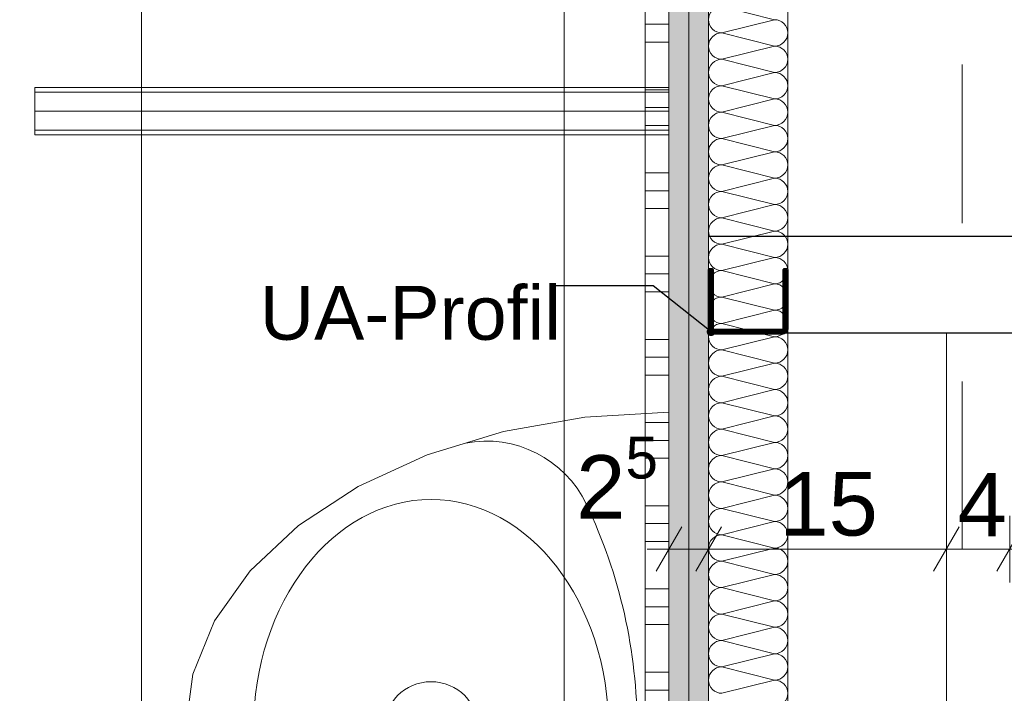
# Model space of a CAD drawing. Header units: metres. Extents: x -3.5 to 65.3, y -10.9 to 16.7.
# Tile 123 of 213: x 43.135 to 43.757, y 2.717 to 3.142. Entities that reach past the tile are written whole.
import ezdxf

# ---------------------------------------------------------------- set-up
doc = ezdxf.new("R2010")
doc.units = ezdxf.units.M
doc.header["$MEASUREMENT"] = 0
for name, pattern in [('DASHED', [0.015, 0.007, -0.008]), ('Strichlinie doppelt', [0.218722, 0.105833, -0.042333, 0.028222, -0.042333]), ('Wipeout_Contour', [1, 0, -1])]:
    doc.linetypes.add(name, pattern=pattern)
for name, color, linetype in [('102 - Bemaßung_ Beschriftung.Detail_ Ausschnitt', 7, 'Continuous'), ('451 - Universal.Achsen Raster', 7, 'Continuous'), ('654 - Abdeckung.Wand Belag', 7, 'Continuous'), ('660 - Unterkonstruktion.Trockenbau', 7, 'Continuous'), ('Neubau_102 - Bemaßung_ Beschriftung.Detail_ Ausschnitt', 7, 'Continuous'), ('Neubau_606 - Struktur.Wand Innen Ausbau', 7, 'Continuous'), ('Neubau_650 - Abdeckung.Fußboden Aufbau', 7, 'Continuous'), ('Neubau_702 - Einrichtung.Möbel Sanitär', 7, 'Continuous'), ('Neubau_802 - HKLSE.Sanitär', 7, 'Continuous')]:
    doc.layers.add(name, color=color, linetype=linetype)
doc.styles.add('ERSTELLTER_STIL_1', font='txt')
doc.dimstyles.new('ERSTELLTER_STIL__1', dxfattribs={"dimtxt": 0.04, "dimasz": 0.02128, "dimexe": 0.18, "dimexo": 0.0625, "dimgap": 0, "dimtad": 1, "dimtih": 1, "dimtoh": 1, "dimzin": 0, "dimdsep": 46, "dimtxsty": 'ERSTELLTER_STIL_1', "dimblk": 'ARROWHEAD_2', "dimblk1": 'ARROWHEAD_2', "dimblk2": 'ARROWHEAD_2', "dimcen": 0.09, "dimse1": 1, "dimse2": 1, "dimclrd": 7, "dimclre": 7, "dimclrt": 7, "dimazin": 0, "dimtfac": 1, "dimtdec": 4, "dimtmove": 0, "dimatfit": 3, "dimfxl": 1, "dimtolj": 1, "dimtzin": 0, "dimarcsym": 0})
doc.dimstyles.new('ERSTELLTER_STIL__2', dxfattribs={"dimtxt": 0.04, "dimasz": 0.02128, "dimexe": 0.18, "dimexo": 0.0625, "dimgap": 0, "dimtad": 1, "dimtih": 1, "dimtoh": 1, "dimzin": 0, "dimdsep": 46, "dimtxsty": 'ERSTELLTER_STIL_1', "dimblk": 'ARROWHEAD_2', "dimblk1": 'ARROWHEAD_2', "dimblk2": 'ARROWHEAD_2', "dimcen": 0.09, "dimse1": 1, "dimse2": 1, "dimclrd": 7, "dimclre": 7, "dimclrt": 7, "dimazin": 0, "dimtfac": 1, "dimtdec": 4, "dimtmove": 2, "dimatfit": 3, "dimfxl": 1, "dimtolj": 1, "dimtzin": 0, "dimarcsym": 0})
doc.dimstyles.new('ERSTELLTER_STIL__3', dxfattribs={"dimtxt": 0.04, "dimasz": 0.02128, "dimexe": 0.18, "dimexo": 0.0625, "dimgap": 0, "dimtad": 1, "dimzin": 0, "dimdsep": 46, "dimtxsty": 'ERSTELLTER_STIL_1', "dimblk": 'ARROWHEAD_2', "dimblk1": 'ARROWHEAD_2', "dimblk2": 'ARROWHEAD_2', "dimcen": 0.09, "dimse1": 1, "dimse2": 1, "dimclrd": 7, "dimclre": 7, "dimclrt": 7, "dimazin": 0, "dimtfac": 1, "dimtdec": 4, "dimtmove": 0, "dimatfit": 3, "dimfxl": 1, "dimtolj": 1, "dimtzin": 0, "dimarcsym": 0})
doc.dimstyles.new('ERSTELLTER_STIL__5', dxfattribs={"dimtxt": 0.04, "dimasz": 0.02128, "dimexe": 0.18, "dimexo": 0.0625, "dimgap": 0, "dimtad": 1, "dimtih": 1, "dimtoh": 1, "dimzin": 0, "dimdsep": 46, "dimtxsty": 'ERSTELLTER_STIL_1', "dimblk": 'ARROWHEAD_2', "dimblk1": 'ARROWHEAD_2', "dimblk2": 'ARROWHEAD_2', "dimcen": 0.09, "dimclrd": 7, "dimclre": 7, "dimclrt": 7, "dimazin": 0, "dimtfac": 1, "dimtdec": 4, "dimtmove": 0, "dimatfit": 3, "dimfxl": 1, "dimtolj": 1, "dimtzin": 0, "dimarcsym": 0})
doc.dimstyles.new('ERSTELLTER_STIL__6', dxfattribs={"dimtxt": 0.04, "dimasz": 0.02128, "dimexe": 0.18, "dimexo": 0.0625, "dimgap": 0, "dimtad": 1, "dimzin": 0, "dimdsep": 46, "dimtxsty": 'ERSTELLTER_STIL_1', "dimblk": 'ARROWHEAD_2', "dimblk1": 'ARROWHEAD_2', "dimblk2": 'ARROWHEAD_2', "dimcen": 0.09, "dimclrd": 7, "dimclre": 7, "dimclrt": 7, "dimazin": 0, "dimtfac": 1, "dimtdec": 4, "dimtmove": 0, "dimatfit": 3, "dimfxl": 1, "dimtolj": 1, "dimtzin": 0, "dimarcsym": 0})
doc.dimstyles.new('ERSTELLTER_STIL__8', dxfattribs={"dimtxt": 0.18, "dimasz": 0.010944, "dimexe": 0.18, "dimexo": 0.0625, "dimgap": 0, "dimtad": 0, "dimtih": 1, "dimtoh": 1, "dimdec": 4, "dimzin": 0, "dimdsep": 46, "dimcen": 0.09, "dimadec": 0, "dimazin": 0, "dimtfac": 1, "dimtdec": 4, "dimtmove": 0, "dimatfit": 3, "dimldrblk": 'ARROWHEAD_11', "dimfxl": 1, "dimtolj": 1, "dimtzin": 0, "dimarcsym": 0})
pattern_1 = [(45, (0, 0), (-0.0070710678, 0.0070710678), [0, -0.01])]

# ---------------------------------------------------------------- blocks, each defined once
blk = doc.blocks.new('*X76')
at = {"layer": 'Neubau_606 - Struktur.Wand Innen Ausbau', "color": 7, "linetype": 'Continuous', "lineweight": 5}
for p, q in [((43.57832, 3.15001), (43.61165, 3.14168)), ((43.57832, 3.13335), (43.61165, 3.14168)), ((43.57832, 3.13335), (43.61165, 3.12501)), ((43.57832, 3.11668), (43.61165, 3.12501)), ((43.57832, 3.11668), (43.61165, 3.10835)), ((43.57832, 3.10001), (43.61165, 3.10835)), ((43.57832, 3.10001), (43.61165, 3.09168)), ((43.57832, 3.08335), (43.61165, 3.09168)), ((43.57832, 3.08335), (43.61165, 3.07501)), ((43.57832, 3.06668), (43.61165, 3.07501)), ((43.57832, 3.06668), (43.61165, 3.05835)), ((43.57832, 3.05001), (43.61165, 3.05835)), ((43.57832, 3.05001), (43.61165, 3.04168)), ((43.57832, 3.03335), (43.61165, 3.04168)), ((43.57832, 3.03335), (43.61165, 3.02501)), ((43.57832, 3.01668), (43.61165, 3.02501)), ((43.57832, 3.01668), (43.61165, 3.00835)), ((43.57832, 3.00001), (43.61165, 3.00835)), ((43.57832, 3.00001), (43.61165, 2.99168)), ((43.57832, 2.98335), (43.61165, 2.99168)), ((43.57832, 2.98335), (43.61165, 2.97501)), ((43.57832, 2.96668), (43.61165, 2.97501)), ((43.57832, 2.96668), (43.61165, 2.95835)), ((43.57832, 2.95001), (43.61165, 2.95835)), ((43.57832, 2.95001), (43.61165, 2.94168)), ((43.57832, 2.93335), (43.61165, 2.94168)), ((43.57832, 2.93335), (43.61165, 2.92501)), ((43.57832, 2.91668), (43.61165, 2.92501)), ((43.57832, 2.91668), (43.61165, 2.90835)), ((43.57832, 2.90001), (43.61165, 2.90835)), ((43.57832, 2.90001), (43.61165, 2.89168)), ((43.57832, 2.88335), (43.61165, 2.89168)), ((43.57832, 2.88335), (43.61165, 2.87501)), ((43.57832, 2.86668), (43.61165, 2.87501)), ((43.57832, 2.86668), (43.61165, 2.85835)), ((43.57832, 2.85001), (43.61165, 2.85835)), ((43.57832, 2.85001), (43.61165, 2.84168)), ((43.57832, 2.83335), (43.61165, 2.84168)), ((43.57832, 2.83335), (43.61165, 2.82501)), ((43.57832, 2.81668), (43.61165, 2.82501)), ((43.57832, 2.81668), (43.61165, 2.80835)), ((43.57832, 2.80001), (43.61165, 2.80835)), ((43.57832, 2.80001), (43.61165, 2.79168)), ((43.57832, 2.78335), (43.61165, 2.79168)), ((43.57832, 2.78335), (43.61165, 2.77501)), ((43.57832, 2.76668), (43.61165, 2.77501)), ((43.57832, 2.76668), (43.61165, 2.75835)), ((43.57832, 2.75001), (43.61165, 2.75835)), ((43.57832, 2.75001), (43.61165, 2.74168)), ((43.57832, 2.73335), (43.61165, 2.74168)), ((43.57832, 2.73335), (43.61165, 2.72501)), ((43.57832, 2.71668), (43.61165, 2.72501))]:
    blk.add_line(p, q, dxfattribs=at)
for centre, start, end in [((43.57832, 3.14168), 90.00002, 180.00002), ((43.57832, 3.14168), 180.00002, 270.00002), ((43.61165, 3.13335), 0.00002, 90.00002), ((43.57832, 3.12501), 90.00002, 180.00002), ((43.61165, 3.13335), 270.00002, 0.00002), ((43.57832, 3.12501), 180.00002, 270.00002), ((43.61165, 3.11668), 0.00002, 90.00002), ((43.57832, 3.10835), 90.00002, 180.00002), ((43.61165, 3.11668), 270.00002, 0.00002), ((43.57832, 3.10835), 180.00002, 270.00002), ((43.61165, 3.10001), 0.00002, 90.00002), ((43.57832, 3.09168), 90.00002, 180.00002), ((43.61165, 3.10001), 270.00002, 0.00002), ((43.57832, 3.09168), 180.00002, 270.00002), ((43.61165, 3.08335), 0.00002, 90.00002), ((43.57832, 3.07501), 90.00002, 180.00002), ((43.61165, 3.08335), 270.00002, 0.00002), ((43.57832, 3.07501), 180.00002, 270.00002), ((43.61165, 3.06668), 0.00002, 90.00002), ((43.57832, 3.05835), 90.00002, 180.00002), ((43.61165, 3.06668), 270.00002, 0.00002), ((43.57832, 3.05835), 180.00002, 270.00002), ((43.61165, 3.05001), 0.00002, 90.00002), ((43.57832, 3.04168), 90.00002, 180.00002), ((43.61165, 3.05001), 270.00002, 0.00002), ((43.57832, 3.04168), 180.00002, 270.00002), ((43.61165, 3.03335), 0.00002, 90.00002), ((43.57832, 3.02501), 90.00002, 180.00002), ((43.61165, 3.03335), 270.00002, 0.00002), ((43.57832, 3.02501), 180.00002, 270.00002), ((43.61165, 3.01668), 0.00002, 90.00002), ((43.57832, 3.00835), 90.00002, 180.00002), ((43.61165, 3.01668), 270.00002, 0.00002), ((43.57832, 3.00835), 180.00002, 270.00002), ((43.61165, 3.00001), 0.00002, 90.00002), ((43.57832, 2.99168), 90.00002, 180.00002), ((43.61165, 3.00001), 270.00002, 0.00002), ((43.57832, 2.99168), 180.00002, 270.00002), ((43.61165, 2.98335), 0.00002, 90.00002), ((43.57832, 2.97501), 90.00002, 180.00002), ((43.61165, 2.98335), 270.00002, 0.00002), ((43.57832, 2.97501), 180.00002, 270.00002), ((43.61165, 2.96668), 0.00002, 90.00002), ((43.57832, 2.95835), 90.00002, 180.00002), ((43.61165, 2.96668), 270.00002, 0.00002), ((43.57832, 2.95835), 180.00002, 270.00002), ((43.61165, 2.95001), 0.00002, 90.00002), ((43.57832, 2.94168), 90.00002, 180.00002), ((43.61165, 2.95001), 270.00002, 0.00002), ((43.57832, 2.94168), 180.00002, 270.00002), ((43.61165, 2.93335), 0.00002, 90.00002), ((43.57832, 2.92501), 90.00002, 180.00002), ((43.61165, 2.93335), 270.00002, 0.00002), ((43.57832, 2.92501), 180.00002, 270.00002), ((43.61165, 2.91668), 0.00002, 90.00002), ((43.57832, 2.90835), 90.00002, 180.00002), ((43.61165, 2.91668), 270.00002, 0.00002), ((43.57832, 2.90835), 180.00002, 270.00002), ((43.61165, 2.90001), 0.00002, 90.00002), ((43.57832, 2.89168), 90.00002, 180.00002), ((43.61165, 2.90001), 270.00002, 0.00002), ((43.57832, 2.89168), 180.00002, 270.00002), ((43.61165, 2.88335), 0.00002, 90.00002), ((43.57832, 2.87501), 90.00002, 180.00002), ((43.61165, 2.88335), 270.00002, 0.00002), ((43.57832, 2.87501), 180.00002, 270.00002), ((43.61165, 2.86668), 0.00002, 90.00002), ((43.57832, 2.85835), 90.00002, 180.00002), ((43.61165, 2.86668), 270.00002, 0.00002), ((43.57832, 2.85835), 180.00002, 270.00002), ((43.61165, 2.85001), 0.00002, 90.00002), ((43.57832, 2.84168), 90.00002, 180.00002), ((43.61165, 2.85001), 270.00002, 0.00002), ((43.57832, 2.84168), 180.00002, 270.00002), ((43.61165, 2.83335), 0.00002, 90.00002), ((43.57832, 2.82501), 90.00002, 180.00002), ((43.61165, 2.83335), 270.00002, 0.00002), ((43.57832, 2.82501), 180.00002, 270.00002), ((43.61165, 2.81668), 0.00002, 90.00002), ((43.57832, 2.80835), 90.00002, 180.00002), ((43.61165, 2.81668), 270.00002, 0.00002), ((43.57832, 2.80835), 180.00002, 270.00002), ((43.61165, 2.80001), 0.00002, 90.00002), ((43.57832, 2.79168), 90.00002, 180.00002), ((43.61165, 2.80001), 270.00002, 0.00002), ((43.57832, 2.79168), 180.00002, 270.00002), ((43.61165, 2.78335), 0.00002, 90.00002), ((43.57832, 2.77501), 90.00002, 180.00002), ((43.61165, 2.78335), 270.00002, 0.00002), ((43.57832, 2.77501), 180.00002, 270.00002), ((43.61165, 2.76668), 0.00002, 90.00002), ((43.57832, 2.75835), 90.00002, 180.00002), ((43.61165, 2.76668), 270.00002, 0.00002), ((43.57832, 2.75835), 180.00002, 270.00002), ((43.61165, 2.75001), 0.00002, 90.00002), ((43.57832, 2.74168), 90.00002, 180.00002), ((43.61165, 2.75001), 270.00002, 0.00002), ((43.57832, 2.74168), 180.00002, 270.00002), ((43.61165, 2.73335), 0.00002, 90.00002), ((43.57832, 2.72501), 90.00002, 180.00002), ((43.61165, 2.73335), 270.00002, 0.00002), ((43.57832, 2.72501), 180.00002, 270.00002), ((43.61165, 2.71668), 0.00002, 90.00002), ((43.61165, 2.71668), 270.00002, 0.00002)]:
    blk.add_arc(centre, 0.00833, start, end, dxfattribs=at)
blk = doc.blocks.new('*X105')
at = {"layer": '654 - Abdeckung.Wand Belag', "color": 7, "linetype": 'Continuous', "lineweight": 5}
for p, q in [((43.52999, 3.13875), (43.54499, 3.13875)), ((43.52999, 3.1275), (43.54499, 3.1275)), ((43.52999, 3.0975), (43.54499, 3.0975)), ((43.52999, 3.08625), (43.54499, 3.08625)), ((43.52999, 3.075), (43.54499, 3.075)), ((43.52999, 3.045), (43.54499, 3.045)), ((43.52999, 3.03375), (43.54499, 3.03375)), ((43.52999, 3.0225), (43.54499, 3.0225)), ((43.52999, 2.9925), (43.54499, 2.9925)), ((43.52999, 2.98125), (43.54499, 2.98125)), ((43.52999, 2.97), (43.54499, 2.97)), ((43.52999, 2.94), (43.54499, 2.94)), ((43.52999, 2.92875), (43.54499, 2.92875)), ((43.52999, 2.9175), (43.54499, 2.9175)), ((43.52999, 2.8875), (43.54499, 2.8875)), ((43.52999, 2.87625), (43.54499, 2.87625)), ((43.52999, 2.865), (43.54499, 2.865)), ((43.52999, 2.835), (43.54499, 2.835)), ((43.52999, 2.82375), (43.54499, 2.82375)), ((43.52999, 2.8125), (43.54499, 2.8125)), ((43.52999, 2.7825), (43.54499, 2.7825)), ((43.52999, 2.77125), (43.54499, 2.77125)), ((43.52999, 2.76), (43.54499, 2.76)), ((43.52999, 2.73), (43.54499, 2.73)), ((43.52999, 2.71875), (43.54499, 2.71875))]:
    blk.add_line(p, q, dxfattribs=at)
blk = doc.blocks.new('*D192')
at = {"layer": '102 - Bemaßung_ Beschriftung.Detail_ Ausschnitt', "color": 7, "linetype": 'Continuous', "lineweight": 5}
for p, q in [((41.88498, 1.0763), (41.88498, 1.1183)), ((41.89307, 1.1113), (41.8769, 1.0833)), ((43.55307, 1.1113), (43.53691, 1.0833)), ((41.88498, 1.0973), (43.54499, 1.0973))]:
    blk.add_line(p, q, dxfattribs=at)
at = {"layer": '102 - Bemaßung_ Beschriftung.Detail_ Ausschnitt', "color": 7, "lineweight": 5, "insert": (42.42711, 1.1053), "char_height": 0.04, "attachment_point": 7, "style": 'ERSTELLTER_STIL_1'}
blk.add_mtext('\\A1;{\\pql;\\fArial|b0|i0|c0|p38;1,66}', dxfattribs=at)
blk = doc.blocks.new('ARROWHEAD_2')
at = {"color": 0, "linetype": 'Continuous', "lineweight": 0}
for p, q in [((-0.378, -0.655), (0.378, 0.655)), ((0, 0), (-1, 0))]:
    blk.add_line(p, q, dxfattribs=at)
blk = doc.blocks.new('*D293')
at = {"layer": '102 - Bemaßung_ Beschriftung.Detail_ Ausschnitt', "color": 7, "linetype": 'Continuous', "lineweight": 5}
for p, q in [((42.93099, 3.07708), (42.95899, 3.06092)), ((42.96599, 3.069), (42.92399, 3.069)), ((42.94499, 2.694), (42.94499, 3.069)), ((42.93099, 2.70209), (42.95899, 2.68592)), ((42.96599, 2.694), (42.92399, 2.694))]:
    blk.add_line(p, q, dxfattribs=at)
at = {"layer": '102 - Bemaßung_ Beschriftung.Detail_ Ausschnitt', "color": 7, "lineweight": 5, "char_height": 0.04, "attachment_point": 7, "rotation": 90, "style": 'ERSTELLTER_STIL_1'}
for s, insert in [('\\A1;{\\pql;\\fArial|b0|i0|c0|p38;3}', (42.93699, 3.03055)), ('\\A1;{\\pql;\\fArial|b0|i0|c0|p38;37\\fArial|b0|i0|c0|p38;\\A1{\\H.66x;\\S5^  ;}}', (42.93767, 2.82595))]:
    blk.add_mtext(s, dxfattribs=dict(at, insert=insert))
blk = doc.blocks.new('*D294')
at = {"layer": '102 - Bemaßung_ Beschriftung.Detail_ Ausschnitt', "color": 7, "linetype": 'Continuous', "lineweight": 5}
for p, q in [((42.94499, 3.099), (42.94499, 3.11269)), ((42.95899, 3.09092), (42.93099, 3.10708)), ((42.96599, 3.099), (42.92399, 3.099)), ((42.94499, 3.069), (42.94499, 3.099)), ((42.93099, 3.07708), (42.95899, 3.06092)), ((42.96599, 3.069), (42.92399, 3.069))]:
    blk.add_line(p, q, dxfattribs=at)
blk = doc.blocks.new('*D302')
at = {"layer": '102 - Bemaßung_ Beschriftung.Detail_ Ausschnitt', "color": 7, "linetype": 'Continuous', "lineweight": 5}
for p, q in [((43.04499, 2.944), (43.04499, 2.95769)), ((43.05899, 2.93592), (43.03099, 2.95209)), ((43.06599, 2.944), (43.02399, 2.944)), ((43.04499, 2.444), (43.04499, 2.944)), ((43.03099, 2.45209), (43.05899, 2.43592)), ((43.06599, 2.444), (43.02399, 2.444))]:
    blk.add_line(p, q, dxfattribs=at)
at = {"layer": '102 - Bemaßung_ Beschriftung.Detail_ Ausschnitt', "color": 7, "lineweight": 5, "insert": (43.03699, 2.66365), "char_height": 0.04, "attachment_point": 7, "rotation": 90, "style": 'ERSTELLTER_STIL_1'}
blk.add_mtext('\\A1;{\\pql;\\fArial|b0|i0|c0|p38;50}', dxfattribs=at)
blk = doc.blocks.new('*D308')
at = {"layer": '102 - Bemaßung_ Beschriftung.Detail_ Ausschnitt', "color": 7, "linetype": 'Continuous', "lineweight": 5}
for p, q in [((42.83099, 3.07708), (42.85899, 3.06092)), ((42.84499, 2.319), (42.84499, 3.069)), ((42.83099, 2.32708), (42.85899, 2.31092)), ((42.86599, 2.319), (42.82399, 2.319))]:
    blk.add_line(p, q, dxfattribs=at)
at = {"layer": '102 - Bemaßung_ Beschriftung.Detail_ Ausschnitt', "color": 7, "lineweight": 5, "char_height": 0.04, "attachment_point": 7, "rotation": 90, "style": 'ERSTELLTER_STIL_1'}
for s, insert in [('\\A1;{\\pql;\\fArial|b0|i0|c0|p38;3}', (42.83699, 3.03055)), ('\\A1;{\\pql;\\fArial|b0|i0|c0|p38;75}', (42.83699, 2.64847))]:
    blk.add_mtext(s, dxfattribs=dict(at, insert=insert))
blk = doc.blocks.new('*D309')
at = {"layer": '102 - Bemaßung_ Beschriftung.Detail_ Ausschnitt', "color": 7, "linetype": 'Continuous', "lineweight": 5}
for p, q in [((42.84499, 3.099), (42.84499, 3.11269)), ((42.85899, 3.09092), (42.83099, 3.10708)), ((42.86599, 3.099), (42.82399, 3.099)), ((42.84499, 3.069), (42.84499, 3.099)), ((42.83099, 3.07708), (42.85899, 3.06092)), ((42.86599, 3.069), (42.82399, 3.069)), ((42.84499, 2.319), (42.84499, 3.069))]:
    blk.add_line(p, q, dxfattribs=at)
blk = doc.blocks.new('*D364')
at = {"layer": '102 - Bemaßung_ Beschriftung.Detail_ Ausschnitt', "color": 7, "linetype": 'Continuous', "lineweight": 5}
for p, q in [((43.54499, 2.78664), (43.54499, 2.82864)), ((43.56999, 2.78664), (43.56999, 2.82864)), ((43.55307, 2.82164), (43.53691, 2.79364)), ((43.57807, 2.82164), (43.56191, 2.79364)), ((43.5313, 2.80764), (43.54499, 2.80764)), ((43.54499, 2.80764), (43.56999, 2.80764))]:
    blk.add_line(p, q, dxfattribs=at)
at = {"layer": '102 - Bemaßung_ Beschriftung.Detail_ Ausschnitt', "color": 7, "lineweight": 5, "insert": (43.48651, 2.81521), "char_height": 0.04, "attachment_point": 7, "style": 'ERSTELLTER_STIL_1'}
blk.add_mtext('\\A1;{\\pql;\\fArial|b0|i0|c0|p38;2\\fArial|b0|i0|c0|p38;\\A1{\\H.66x;\\S5^  ;}}', dxfattribs=at)
blk = doc.blocks.new('*D365')
at = {"layer": '102 - Bemaßung_ Beschriftung.Detail_ Ausschnitt', "color": 7, "linetype": 'Continuous', "lineweight": 5}
for p, q in [((43.56999, 2.78664), (43.56999, 2.82864)), ((43.71999, 2.78664), (43.71999, 2.82864)), ((43.57807, 2.82164), (43.56191, 2.79364)), ((43.72807, 2.82164), (43.71191, 2.79364)), ((43.56999, 2.80764), (43.71999, 2.80764))]:
    blk.add_line(p, q, dxfattribs=at)
at = {"layer": '102 - Bemaßung_ Beschriftung.Detail_ Ausschnitt', "color": 7, "lineweight": 5, "insert": (43.61463, 2.81564), "char_height": 0.04, "attachment_point": 7, "style": 'ERSTELLTER_STIL_1'}
blk.add_mtext('\\A1;{\\pql;\\fArial|b0|i0|c0|p38;15}', dxfattribs=at)
blk = doc.blocks.new('*D366')
at = {"layer": '102 - Bemaßung_ Beschriftung.Detail_ Ausschnitt', "color": 7, "linetype": 'Continuous', "lineweight": 5}
for p, q in [((43.71999, 2.78664), (43.71999, 2.82864)), ((43.75999, 2.78664), (43.75999, 2.82864)), ((43.72807, 2.82164), (43.71191, 2.79364)), ((43.76807, 2.82164), (43.75191, 2.79364)), ((43.71999, 2.80764), (43.75999, 2.80764))]:
    blk.add_line(p, q, dxfattribs=at)
at = {"layer": '102 - Bemaßung_ Beschriftung.Detail_ Ausschnitt', "color": 7, "lineweight": 5, "insert": (43.72706, 2.81564), "char_height": 0.04, "attachment_point": 7, "style": 'ERSTELLTER_STIL_1'}
blk.add_mtext('\\A1;{\\pql;\\fArial|b0|i0|c0|p38;4}', dxfattribs=at)
blk = doc.blocks.new('*D367')
at = {"layer": '102 - Bemaßung_ Beschriftung.Detail_ Ausschnitt', "color": 7, "linetype": 'Continuous', "lineweight": 5}
for p, q in [((43.75999, 2.78664), (43.75999, 2.82864)), ((43.93999, 2.78664), (43.93999, 2.82864)), ((43.76807, 2.82164), (43.75191, 2.79364)), ((43.94807, 2.82164), (43.93191, 2.79364)), ((43.75999, 2.80764), (43.93999, 2.80764))]:
    blk.add_line(p, q, dxfattribs=at)
at = {"layer": '102 - Bemaßung_ Beschriftung.Detail_ Ausschnitt', "color": 7, "lineweight": 5, "insert": (43.81964, 2.81564), "char_height": 0.04, "attachment_point": 7, "style": 'ERSTELLTER_STIL_1'}
blk.add_mtext('\\A1;{\\pql;\\fArial|b0|i0|c0|p38;18}', dxfattribs=at)
blk = doc.blocks.new('*D398')
at = {"layer": '102 - Bemaßung_ Beschriftung.Detail_ Ausschnitt', "color": 7, "linetype": 'Continuous', "lineweight": 5}
for p, q in [((42.60998, 0.9763), (42.60998, 1.0183)), ((43.212, 0.9763), (43.212, 1.0183)), ((42.61806, 1.0113), (42.6019, 0.9833)), ((43.22008, 1.0113), (43.20391, 0.9833)), ((42.60998, 0.9973), (43.212, 0.9973))]:
    blk.add_line(p, q, dxfattribs=at)
at = {"layer": '102 - Bemaßung_ Beschriftung.Detail_ Ausschnitt', "color": 7, "lineweight": 5, "insert": (42.87062, 1.00464), "char_height": 0.04, "attachment_point": 7, "style": 'ERSTELLTER_STIL_1'}
blk.add_mtext('\\A1;{\\pql;\\fArial|b0|i0|c0|p38;60\\fArial|b0|i0|c0|p38;\\A1{\\H.66x;\\S2^  ;}}', dxfattribs=at)
blk = doc.blocks.new('*D399')
at = {"layer": '102 - Bemaßung_ Beschriftung.Detail_ Ausschnitt', "color": 7, "linetype": 'Continuous', "lineweight": 5}
for p, q in [((43.212, 0.9763), (43.212, 1.0183)), ((43.54499, 0.9763), (43.54499, 1.0183)), ((43.22008, 1.0113), (43.20391, 0.9833)), ((43.53691, 0.9833), (43.55307, 1.0113)), ((43.212, 0.9973), (43.54499, 0.9973)), ((43.54499, 0.9973), (43.55868, 0.9973))]:
    blk.add_line(p, q, dxfattribs=at)
at = {"layer": '102 - Bemaßung_ Beschriftung.Detail_ Ausschnitt', "color": 7, "lineweight": 5, "insert": (43.33812, 1.00461), "char_height": 0.04, "attachment_point": 7, "style": 'ERSTELLTER_STIL_1'}
blk.add_mtext('\\A1;{\\pql;\\fArial|b0|i0|c0|p38;33\\fArial|b0|i0|c0|p38;\\A1{\\H.66x;\\S3^  ;}}', dxfattribs=at)
blk = doc.blocks.new('*D444')
at = {"layer": '102 - Bemaßung_ Beschriftung.Detail_ Ausschnitt', "color": 7, "linetype": 'Continuous', "lineweight": 5}
for p, q in [((43.74499, 3.89), (43.74499, 4.04533)), ((47.27, 4.00333), (47.27, 4.04533)), ((43.75307, 4.03833), (43.73691, 4.01033)), ((47.27808, 4.03833), (47.26192, 4.01033)), ((43.7313, 4.02433), (43.74499, 4.02433)), ((43.74499, 4.02433), (47.27, 4.02433))]:
    blk.add_line(p, q, dxfattribs=at)
at = {"color": 254, "linetype": 'Wipeout_Contour', "lineweight": 0, "ltscale": 182.760852}
blk.add_wipeout([(45.43677, 4.02483), (45.57822, 4.02483), (45.57822, 4.07983), (45.43677, 4.07983)], dxfattribs=at).dxf.layer = '102 - Bemaßung_ Beschriftung.Detail_ Ausschnitt'
at = {"layer": '102 - Bemaßung_ Beschriftung.Detail_ Ausschnitt', "color": 7, "lineweight": 5, "insert": (45.44427, 4.02457), "char_height": 0.04, "attachment_point": 7, "style": 'ERSTELLTER_STIL_1'}
blk.add_mtext('\\A1;{\\pql;\\fArial|b0|i0|c0|p38;3,52\\fArial|b0|i0|c0|p38;\\A1{\\H.66x;\\S5^  ;}}', dxfattribs=at)
blk = doc.blocks.new('*D446')
at = {"layer": '102 - Bemaßung_ Beschriftung.Detail_ Ausschnitt', "color": 7, "linetype": 'Continuous', "lineweight": 5}
for p, q in [((40.165, 3.465), (40.165, 3.78606)), ((40.17308, 3.77906), (40.15692, 3.75106)), ((43.75307, 3.77906), (43.73691, 3.75106)), ((40.15131, 3.76506), (40.165, 3.76506)), ((40.165, 3.76506), (43.74499, 3.76506))]:
    blk.add_line(p, q, dxfattribs=at)
at = {"color": 254, "linetype": 'Wipeout_Contour', "lineweight": 0, "ltscale": 168.515956}
blk.add_wipeout([(41.89428, 3.76556), (42.01571, 3.76556), (42.01571, 3.82056), (41.89428, 3.82056)], dxfattribs=at).dxf.layer = '102 - Bemaßung_ Beschriftung.Detail_ Ausschnitt'
at = {"layer": '102 - Bemaßung_ Beschriftung.Detail_ Ausschnitt', "color": 7, "lineweight": 5, "insert": (41.90178, 3.77306), "char_height": 0.04, "attachment_point": 7, "style": 'ERSTELLTER_STIL_1'}
blk.add_mtext('\\A1;{\\pql;\\fArial|b0|i0|c0|p38;3,58}', dxfattribs=at)
blk = doc.blocks.new('*D447')
at = {"layer": '102 - Bemaßung_ Beschriftung.Detail_ Ausschnitt', "color": 7, "linetype": 'Continuous', "lineweight": 5}
for p, q in [((43.74499, 3.74406), (43.74499, 3.89)), ((47.27, 3.74406), (47.27, 3.78606)), ((43.75307, 3.77906), (43.73691, 3.75106)), ((47.27808, 3.77906), (47.26192, 3.75106)), ((40.165, 3.76506), (43.74499, 3.76506)), ((43.74499, 3.76506), (47.27, 3.76506))]:
    blk.add_line(p, q, dxfattribs=at)
at = {"color": 254, "linetype": 'Wipeout_Contour', "lineweight": 0, "ltscale": 182.671817}
blk.add_wipeout([(45.43677, 3.76556), (45.57822, 3.76556), (45.57822, 3.82056), (45.43677, 3.82056)], dxfattribs=at).dxf.layer = '102 - Bemaßung_ Beschriftung.Detail_ Ausschnitt'
at = {"layer": '102 - Bemaßung_ Beschriftung.Detail_ Ausschnitt', "color": 7, "lineweight": 5, "insert": (45.44427, 3.7653), "char_height": 0.04, "attachment_point": 7, "style": 'ERSTELLTER_STIL_1'}
blk.add_mtext('\\A1;{\\pql;\\fArial|b0|i0|c0|p38;3,52\\fArial|b0|i0|c0|p38;\\A1{\\H.66x;\\S5^  ;}}', dxfattribs=at)
blk = doc.blocks.new('*D449')
at = {"layer": '102 - Bemaßung_ Beschriftung.Detail_ Ausschnitt', "color": 7, "linetype": 'Continuous', "lineweight": 5}
for p, q in [((40.165, 3.37988), (40.165, 3.42188)), ((40.17308, 3.41488), (40.15692, 3.38688)), ((43.55307, 3.41488), (43.53691, 3.38688)), ((40.15131, 3.40088), (40.165, 3.40088)), ((40.165, 3.40088), (43.54499, 3.40088))]:
    blk.add_line(p, q, dxfattribs=at)
at = {"color": 254, "linetype": 'Wipeout_Contour', "lineweight": 0, "ltscale": 167.992442}
blk.add_wipeout([(41.79428, 3.40138), (41.9157, 3.40138), (41.9157, 3.45638), (41.79428, 3.45638)], dxfattribs=at).dxf.layer = '102 - Bemaßung_ Beschriftung.Detail_ Ausschnitt'
at = {"layer": '102 - Bemaßung_ Beschriftung.Detail_ Ausschnitt', "color": 7, "lineweight": 5, "insert": (41.80178, 3.40888), "char_height": 0.04, "attachment_point": 7, "style": 'ERSTELLTER_STIL_1'}
blk.add_mtext('\\A1;{\\pql;\\fArial|b0|i0|c0|p38;3,38}', dxfattribs=at)
blk = doc.blocks.new('*D450')
at = {"layer": '102 - Bemaßung_ Beschriftung.Detail_ Ausschnitt', "color": 7, "linetype": 'Continuous', "lineweight": 5}
for p, q in [((43.96499, 3.37988), (43.96499, 3.72)), ((43.54499, 3.37988), (43.54499, 3.42188)), ((43.55307, 3.41488), (43.53691, 3.38688)), ((43.97307, 3.41488), (43.95691, 3.38688)), ((40.165, 3.40088), (43.54499, 3.40088)), ((43.54499, 3.40088), (43.96499, 3.40088))]:
    blk.add_line(p, q, dxfattribs=at)
at = {"color": 254, "linetype": 'Wipeout_Contour', "lineweight": 0, "ltscale": 175.56774}
blk.add_wipeout([(43.71713, 3.40138), (43.79284, 3.40138), (43.79284, 3.45638), (43.71713, 3.45638)], dxfattribs=at).dxf.layer = '102 - Bemaßung_ Beschriftung.Detail_ Ausschnitt'
at = {"layer": '102 - Bemaßung_ Beschriftung.Detail_ Ausschnitt', "color": 7, "lineweight": 5, "insert": (43.72463, 3.40888), "char_height": 0.04, "attachment_point": 7, "style": 'ERSTELLTER_STIL_1'}
blk.add_mtext('\\A1;{\\pql;\\fArial|b0|i0|c0|p38;42}', dxfattribs=at)
blk = doc.blocks.new('*D453')
at = {"layer": '102 - Bemaßung_ Beschriftung.Detail_ Ausschnitt', "color": 7, "linetype": 'Continuous', "lineweight": 5}
for p, q in [((43.46496, 3.72808), (43.49296, 3.71192)), ((43.96499, 3.72), (43.45796, 3.72)), ((43.47896, 0.70998), (43.47896, 3.72)), ((43.46496, 0.71807), (43.49296, 0.7019)), ((43.72999, 0.70998), (43.45796, 0.70998)), ((43.47896, 0.24998), (43.47896, 0.70998))]:
    blk.add_line(p, q, dxfattribs=at)
at = {"color": 254, "linetype": 'Wipeout_Contour', "lineweight": 0, "ltscale": 174.040959}
blk.add_wipeout([(43.47846, 2.15428), (43.47846, 2.2757), (43.42346, 2.2757), (43.42346, 2.15428)], dxfattribs=at).dxf.layer = '102 - Bemaßung_ Beschriftung.Detail_ Ausschnitt'
at = {"layer": '102 - Bemaßung_ Beschriftung.Detail_ Ausschnitt', "color": 7, "lineweight": 5, "insert": (43.47096, 2.16178), "char_height": 0.04, "attachment_point": 7, "rotation": 90, "style": 'ERSTELLTER_STIL_1'}
blk.add_mtext('\\A1;{\\pql;\\fArial|b0|i0|c0|p38;3,01}', dxfattribs=at)
blk = doc.blocks.new('ARROWHEAD_11')
at = {"color": 0, "linetype": 'Continuous', "lineweight": 0}
blk.add_line((0, 0), (-1, 0), dxfattribs=at)
at = {"color": 0, "linetype": 'Continuous', "lineweight": 0, "const_width": 0.25, "flags": 128}
blk.add_lwpolyline([(-0.125, 0, 1), (0.125, 0, 1)], format="xyb", close=True, dxfattribs=at)

msp = doc.modelspace()

# ---------------------------------------------------------------- hatches: boundary and pattern name
at = {"layer": 'Neubau_606 - Struktur.Wand Innen Ausbau', "linetype": 'Continuous', "lineweight": 0, "true_color": 0x000000}
h = msp.add_hatch(dxfattribs=at)
h.set_pattern_fill('Gips_0001', color=18, style=0, pattern_type=2)
h.set_pattern_definition(pattern_1)
h.paths.add_polyline_path([(43.54499, 4.0475), (43.54499, 0.255), (43.55749, 0.255), (43.55749, 4.0475)])
h = msp.add_hatch(dxfattribs=at)
h.set_pattern_fill('Gips_0001', color=18, style=0, pattern_type=2)
h.set_pattern_definition(pattern_1)
h.paths.add_polyline_path([(43.56999, 4.035), (43.55749, 4.035), (43.55749, 0.255), (43.56999, 0.255)])
at = {"layer": 'Neubau_650 - Abdeckung.Fußboden Aufbau', "linetype": 'Continuous', "lineweight": 13, "true_color": 0xafafaf}
h = msp.add_hatch(dxfattribs=at)
h.set_pattern_fill('Raster_60x60_Fuge_2mm_0001', color=253, style=0, pattern_type=2)
h.set_pattern_definition([(0, (42.61, 3.81), (0, 0.602), []), (90, (42.61, 3.81), (-0.602, 0), [])])
h.paths.add_polyline_path([(42.32499, 3.81), (40.41499, 3.81), (40.41499, 0.255), (43.54499, 0.255), (43.54499, 0.33, -0.414214), (43.49499, 0.28, -0.414214), (43.44499, 0.33, -0.414214), (43.39499, 0.28, -0.414214), (43.34499, 0.33, -0.414214), (43.39499, 0.38, -0.414214), (43.44499, 0.33, -0.414214), (43.49499, 0.38, -0.414214), (43.54499, 0.33), (43.54499, 3.81), (43.20999, 3.81), (43.20999, 3.935), (42.32499, 3.935)])
at = {"layer": 'Neubau_702 - Einrichtung.Möbel Sanitär', "linetype": 'Continuous', "lineweight": 0, "true_color": 0x000000}
h = msp.add_hatch(dxfattribs=at)
h.set_pattern_fill('Holz__Sperrholz_1_0001', color=18, style=0, pattern_type=2)
h.set_pattern_definition([(0, (0, 0), (0, 0.0120000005), [])])
h.paths.add_polyline_path([(43.14499, 3.069), (43.54499, 3.069), (43.54499, 3.099), (43.14499, 3.099)])

# ---------------------------------------------------------------- linework, layer by layer
at = {"layer": '654 - Abdeckung.Wand Belag', "color": 7, "linetype": 'Continuous', "lineweight": 5, "flags": 128}
for points in [[(43.52999, 3.795), (43.52999, 0.27)], [(43.54499, 0.255), (43.54499, 3.795)]]:
    msp.add_lwpolyline(points, dxfattribs=at)
at = {"layer": 'Neubau_606 - Struktur.Wand Innen Ausbau', "color": 1, "linetype": 'Continuous', "lineweight": 5}
for p, q in [((43.55749, 4.035), (43.55749, 0.255)), ((43.56999, 3.985), (43.56999, 0.70998))]:
    msp.add_line(p, q, dxfattribs=at)
at = {"layer": 'Neubau_606 - Struktur.Wand Innen Ausbau', "color": 1, "linetype": 'Continuous', "lineweight": 5, "flags": 128}
for points in [[(43.61999, 0.70998), (43.61999, 3.985)], [(43.54499, 3.81), (43.54499, 0.255)]]:
    msp.add_lwpolyline(points, dxfattribs=at)
at = {"layer": 'Neubau_650 - Abdeckung.Fußboden Aufbau', "color": 1, "linetype": 'Continuous', "lineweight": 13, "flags": 128}
msp.add_lwpolyline([(43.20999, 3.935), (43.20999, 3.81), (43.54499, 3.81), (43.54499, 0.33019)], dxfattribs=at)
at = {"layer": 'Neubau_702 - Einrichtung.Möbel Sanitär', "color": 1, "linetype": 'Continuous', "lineweight": 5, "flags": 128}
for points in [[(43.54499, 3.099), (43.14499, 3.099)], [(43.14499, 3.099), (43.14499, 3.069)], [(43.54499, 3.069), (43.54499, 3.099)], [(43.14499, 3.069), (43.54499, 3.069)]]:
    msp.add_lwpolyline(points, dxfattribs=at)
at = {"layer": 'Neubau_702 - Einrichtung.Möbel Sanitär', "color": 1, "linetype": 'Continuous', "lineweight": 9, "flags": 128}
msp.add_lwpolyline([(43.545, 2.494), (43.49204, 2.49704), (43.44068, 2.50606), (43.3925, 2.5208), (43.34895, 2.54079), (43.31136, 2.56544), (43.28086, 2.594), (43.2584, 2.6256), (43.24464, 2.65927), (43.24, 2.694), (43.24464, 2.72873), (43.2584, 2.76241), (43.28087, 2.794), (43.31136, 2.82256), (43.34895, 2.84721), (43.39251, 2.86721), (43.44069, 2.88194), (43.49204, 2.89096), (43.54501, 2.894), (43.545, 2.694)], close=True, dxfattribs=at)
at = {"layer": 'Neubau_702 - Einrichtung.Möbel Sanitär', "color": 1, "linetype": 'Continuous', "lineweight": 9}
msp.add_circle((43.395, 2.694), 0.03, dxfattribs=at)
for centre, radius, start, end in [((43.42973, 2.80579), 0.07002, 25.45184, 100.81379), ((43.19485, 2.694), 0.33015, 359.99926, 25.45184)]:
    msp.add_arc(centre, radius, start, end, dxfattribs=at)
msp.add_ellipse((43.395, 2.694), major_axis=(0, 0.145), ratio=0.772414, dxfattribs=at)
at = {"layer": 'Neubau_802 - HKLSE.Sanitär', "color": 1, "linetype": 'Continuous', "lineweight": 9}
for p, q in [((43.56999, 2.944), (43.56999, 2.444)), ((43.71999, 2.944), (43.56999, 2.944)), ((43.71999, 2.944), (43.71999, 2.444))]:
    msp.add_line(p, q, dxfattribs=at)
at = {"layer": 'Neubau_802 - HKLSE.Sanitär', "color": 1, "linetype": 'DASHED', "lineweight": 9, "flags": 128}
for points in [[(43.56999, 2.944), (43.56999, 2.444)], [(43.71999, 2.944), (43.56999, 2.944)], [(43.71999, 2.444), (43.71999, 2.944)]]:
    msp.add_lwpolyline(points, dxfattribs=at)

# ---------------------------------------------------------------- block references
at = {"layer": '654 - Abdeckung.Wand Belag', "color": 7, "lineweight": 5}
msp.add_blockref('*X105', (0, 0), dxfattribs=at)
at = {"layer": 'Neubau_606 - Struktur.Wand Innen Ausbau', "color": 1, "lineweight": 13}
msp.add_blockref('*X76', (0, 0), dxfattribs=at)

# ---------------------------------------------------------------- dimensions: what is measured, and where the dimension line sits
at = {"layer": '102 - Bemaßung_ Beschriftung.Detail_ Ausschnitt', "color": 7, "linetype": 'Continuous', "lineweight": 5}
for base, p1, p2, dimstyle, picture, middle in [((47.27, 4.02433), (43.74499, 3.89), (47.27, 2.97896), 'ERSTELLTER_STIL__5', '*D444', (45.55024, 4.05233)), ((43.54499, 1.0973), (41.88498, 3.935), (43.54499, 0.255), 'ERSTELLTER_STIL__2', '*D192', (42.47906, 1.1253)), ((43.54499, 0.9973), (43.212, 3.20799), (43.54499, 3.81), 'ERSTELLTER_STIL__1', '*D399', (43.42264, 1.0253)), ((43.212, 0.9973), (42.60998, 3.208), (43.212, 3.20799), 'ERSTELLTER_STIL__1', '*D398', (42.95514, 1.0253)), ((43.569989, 2.807642), (43.544988, 3.098998), (43.569989, 2.944002), 'ERSTELLTER_STIL__1', '*D364', (43.555779, 2.835642)), ((43.71999, 2.80764), (43.56999, 2.944), (43.71999, 2.944), 'ERSTELLTER_STIL__1', '*D365', (43.64513, 2.83564)), ((43.75999, 2.80764), (43.71999, 2.944), (43.75999, 2.54498), 'ERSTELLTER_STIL__2', '*D366', (43.7423, 2.83564)), ((43.93999, 2.80764), (43.75999, 2.54498), (43.93999, 2.54498), 'ERSTELLTER_STIL__1', '*D367', (43.85013, 2.83564))]:
    dim = msp.add_linear_dim(base=base, p1=p1, p2=p2, dimstyle=dimstyle, dxfattribs=at)
    dim.commit()
    dim.dimension.update_dxf_attribs({"geometry": picture, "text_midpoint": middle, "dimtype": 160})
for base, p1, p2, picture, middle in [((42.84499, 3.099), (43.14499, 3.069), (43.14499, 3.099), '*D309', (42.81699, 3.0458)), ((42.94499, 3.099), (43.14499, 3.069), (43.14499, 3.099), '*D294', (42.91699, 3.0458)), ((42.944989, 3.068998), (43.240003, 2.694002), (43.144989, 3.068998), '*D293', (42.916989, 2.910469)), ((42.84499, 3.069), (43.14499, 2.319), (43.14499, 3.069), '*D308', (42.81699, 2.67896)), ((43.04499, 2.944), (43.71999, 2.444), (43.71999, 2.944), '*D302', (43.01699, 2.69414))]:
    dim = msp.add_linear_dim(base=base, p1=p1, p2=p2, angle=90, dimstyle='ERSTELLTER_STIL__3', dxfattribs=at)
    dim.commit()
    dim.dimension.update_dxf_attribs({"geometry": picture, "text_midpoint": middle, "dimtype": 160, "text_rotation": 90})

# ---------------------------------------------------------------- next in the draw order: dimensions: what is measured, and where the dimension line sits
dim = msp.add_linear_dim(base=(43.74499, 3.76506), p1=(40.165, 2.28249), p2=(43.74499, 3.89), dimstyle='ERSTELLTER_STIL__5', dxfattribs=at)
dim.commit()
dim.dimension.update_dxf_attribs({"geometry": '*D446', "text_midpoint": (41.95373, 3.79306), "dimtype": 160})

# ---------------------------------------------------------------- next in the draw order: dimensions: what is measured, and where the dimension line sits
dim = msp.add_linear_dim(base=(47.27, 3.76506), p1=(43.74499, 3.89), p2=(47.27, 2.97896), dimstyle='ERSTELLTER_STIL__5', dxfattribs=at)
dim.commit()
dim.dimension.update_dxf_attribs({"geometry": '*D447', "text_midpoint": (45.55024, 3.79306), "dimtype": 160})

# ---------------------------------------------------------------- next in the draw order: dimensions: what is measured, and where the dimension line sits
dim = msp.add_linear_dim(base=(43.54499, 3.40088), p1=(40.165, 2.28249), p2=(43.54499, 2.1575), dimstyle='ERSTELLTER_STIL__5', dxfattribs=at)
dim.commit()
dim.dimension.update_dxf_attribs({"geometry": '*D449', "text_midpoint": (41.85373, 3.42888), "dimtype": 160})

# ---------------------------------------------------------------- next in the draw order: dimensions: what is measured, and where the dimension line sits
dim = msp.add_linear_dim(base=(43.96499, 3.40088), p1=(43.54499, 2.1575), p2=(43.96499, 3.72), dimstyle='ERSTELLTER_STIL__5', dxfattribs=at)
dim.commit()
dim.dimension.update_dxf_attribs({"geometry": '*D450', "text_midpoint": (43.75513, 3.42888), "dimtype": 160})

# ---------------------------------------------------------------- next in the draw order: dimensions: what is measured, and where the dimension line sits
dim = msp.add_linear_dim(base=(43.47896, 3.72), p1=(43.72999, 0.70998), p2=(43.96499, 3.72), angle=90, dimstyle='ERSTELLTER_STIL__6', dxfattribs=at)
dim.commit()
dim.dimension.update_dxf_attribs({"geometry": '*D453', "text_midpoint": (43.45096, 2.21373), "dimtype": 160, "text_rotation": 90})

# ---------------------------------------------------------------- next in the draw order: linework, layer by layer
at = {"layer": '451 - Universal.Achsen Raster', "color": 160, "linetype": 'Strichlinie doppelt', "lineweight": 9, "true_color": 0x3232ff}
msp.add_line((43.72999, -10.585), (43.72999, 16.355), dxfattribs=at)
at = {"layer": '660 - Unterkonstruktion.Trockenbau', "color": 7, "linetype": 'Continuous', "lineweight": 25}
for points in [[(43.93999, 3.00498), (43.56999, 3.00498)], [(43.93999, 2.944), (43.56999, 2.944)]]:
    msp.add_lwpolyline(points, dxfattribs=at)
at = {"layer": '660 - Unterkonstruktion.Trockenbau', "color": 7, "linetype": 'Continuous', "lineweight": 70, "flags": 128}
msp.add_lwpolyline([(43.61939, 2.984), (43.61939, 2.94675, -0.414214), (43.61664, 2.944), (43.57334, 2.944, -0.414214), (43.57059, 2.94675), (43.57059, 2.984), (43.57234, 2.984), (43.57234, 2.94675, 0.414214), (43.57334, 2.94575), (43.61664, 2.94575, 0.414214), (43.61764, 2.94675), (43.61764, 2.984)], format="xyb", close=True, dxfattribs=at)

# ---------------------------------------------------------------- next in the draw order: texts
at = {"layer": 'Neubau_102 - Bemaßung_ Beschriftung.Detail_ Ausschnitt', "color": 7, "linetype": 'Continuous', "lineweight": 9, "insert": (43.38189, 2.97374), "char_height": 0.034, "attachment_point": 2, "style": 'ERSTELLTER_STIL_1'}
msp.add_mtext('\\A1;{\\pqc;\\fArial|b0|i0|c0|p38;UA-Profil}', dxfattribs=at)

# ---------------------------------------------------------------- next in the draw order: leaders
at = {"layer": 'Neubau_102 - Bemaßung_ Beschriftung.Detail_ Ausschnitt', "color": 1, "linetype": 'Continuous', "lineweight": 13, "annotation_type": 0, "has_hookline": 1, "hookline_direction": 1, "text_width": 0.18278}
msp.add_leader([(43.57157, 2.94481), (43.53504, 2.97374), (43.47328, 2.97374)], dimstyle='ERSTELLTER_STIL__8', dxfattribs=at)

doc.saveas('drawing.dxf')
